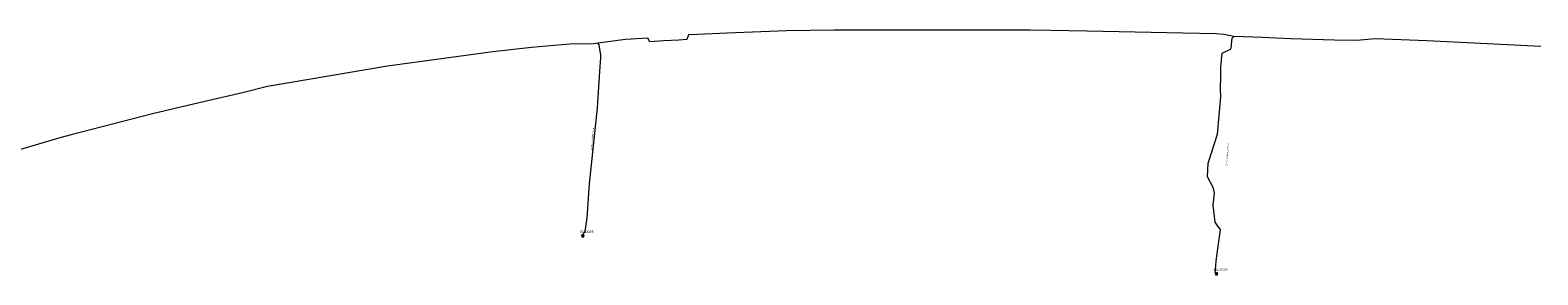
# Model space of a CAD drawing. Header units: metres. Extents: x 149823 to 166170, y 460676 to 475536.
# Tile 3 of 30: x 152318 to 153073, y 470990 to 471113. Entities that reach past the tile are written whole.
import ezdxf
from ezdxf.enums import TextEntityAlignment as Align
from ezdxf.lldxf.tags import DXFTag

# ---------------------------------------------------------------- set-up
doc = ezdxf.new("R2010")
doc.units = ezdxf.units.M
for name, color, linetype, lineweight in [('B-OI-RI-PERSLEIDING-G', 210, 'RI-PERS-SO', 18), ('B-OI-RI-PERSLEIDING-T30', 210, 'Continuous', 35), ('B-OI-RI-PERSLEIDING_PUTNUMMER-T50', 210, 'Continuous', 50), ('B-OI-RI-PERSLEIDING_RIOOLPUT_POMPPUT-S-250', 210, 'Continuous', 18)]:
    doc.layers.add(name, color=color, linetype=linetype, lineweight=lineweight)
doc.styles.add('NLCS-ISO-M250-T30', font='NLCS-ISO.ttf', dxfattribs={"height": 0.75})
doc.styles.add('NLCS-ISO-M250-T50', font='NLCS-ISO.ttf', dxfattribs={"height": 1.25})
doc.styles.get("Standard").update_dxf_attribs({"font": 'simplex.shx'})
tags = doc.linetypes.add('RI-PERS-SO', pattern='A,7,-2,["P",Standard,S=1.8,R=0,X=-0.5,Y=-0.9],-2,7,-2,[102,NLCS.SHX,S=1,R=180,X=0,Y=0],-2', length=22).pattern_tags.tags
tags[6] = DXFTag(74, 10)

# ---------------------------------------------------------------- blocks, each defined once
blk = doc.blocks.new('B-SRI-PUT_POMPPUT-SO')
for p, q in [((-1.7, -1), (0, 2)), ((0, 2), (1.7, -1)), ((1.7, -1), (-1.7, -1))]:
    blk.add_line(p, q)
blk.add_lwpolyline([(-2, -2), (2, -2), (2, 2), (-2, 2)], close=True)
blk.add_circle((0, 0), 2)

msp = doc.modelspace()

# ---------------------------------------------------------------- linework, layer by layer
at = {"layer": 'B-OI-RI-PERSLEIDING-G'}
for points in [[(153074.55, 471104.5), (153017.4, 471107.33), (152991.67, 471108.26), (152982.46, 471107.47), (152971.22, 471107.62), (152949.34, 471108.27), (152934.95, 471108.9), (152920.81, 471109.51), (152915.73, 471110.39), (152911.87, 471110.73), (152895.3, 471111.08), (152871.32, 471111.57), (152847.21, 471112.07), (152829.06, 471112.44), (152818.76, 471112.66), (152809.59, 471112.65), (152791.64, 471112.63), (152772.61, 471112.61), (152752.94, 471112.59), (152736.07, 471112.57), (152720.47, 471112.56), (152708.34, 471112.47), (152696.69, 471112.37), (152683.77, 471111.82), (152666.96, 471111.11), (152652.09, 471110.47), (152647.6, 471110.28), (152646.7, 471107.92), (152642.73, 471107.68), (152635.13, 471107.22), (152628.25, 471106.81), (152627.21, 471108.66), (152616.08, 471107.91), (152602.21, 471106.11), (152600.16, 471105.84), (152588.16, 471105.69), (152568.87, 471103.86), (152549.58, 471101.79), (152496.71, 471094.62), (152436.69, 471084.37), (152424.06, 471081.2), (152405.21, 471076.84), (152379.01, 471070.6), (152338.36, 471060.19), (152332.62, 471058.55), (152253.59, 471035.15)], [(152594.6, 471009.54), (152594.88, 471010.5), (152595.75, 471011.69), (152596.74, 471018.53), (152597.94, 471035.61), (152601.96, 471073.7), (152603.12, 471091.84), (152603.59, 471098.88), (152603.65, 471100.08), (152602.8, 471105.29), (152602.17, 471106.11)], [(152912.11, 470990.38), (152911.38, 470991.11), (152911.52, 470992.25), (152911.96, 470996.86), (152914.04, 471012.63), (152912.78, 471014.34), (152911.42, 471016.34), (152910.35, 471024.78), (152911.17, 471030.91), (152910.65, 471033.44), (152907.52, 471039.09), (152907.9, 471045.98), (152912.63, 471060.45), (152914.26, 471079.14), (152914.16, 471082.93), (152914.25, 471089.98), (152914.22, 471094.1), (152914.97, 471101.03), (152919.16, 471103.18), (152919.52, 471103.73), (152919.95, 471108.56), (152920.81, 471109.51)]]:
    msp.add_lwpolyline(points, dxfattribs=at)

# ---------------------------------------------------------------- block references
at = {"layer": 'B-OI-RI-PERSLEIDING_RIOOLPUT_POMPPUT-S-250', "xscale": 0.25, "yscale": 0.25, "zscale": 0.25}
for p in [(152594.6, 471009.54), (152912.11, 470990.37)]:
    msp.add_blockref('B-SRI-PUT_POMPPUT-SO', p, dxfattribs=at)

# ---------------------------------------------------------------- texts
at = {"layer": 'B-OI-RI-PERSLEIDING-T30', "style": 'NLCS-ISO-M250-T30'}
for rotation, p in [(85.37071, (152599.39, 471057.74)), (85.94367, (152917.45, 471049.88))]:
    msp.add_text(' 63 Polyethyleen Rond', height=0.75, rotation=rotation, dxfattribs=at).set_placement(p, align=Align.MIDDLE_CENTER)
at = {"layer": 'B-OI-RI-PERSLEIDING_PUTNUMMER-T50', "style": 'NLCS-ISO-M250-T50'}
for s, p in [('104DG05', (152596.6, 471011.54)), ('104DG03', (152914.11, 470992.37))]:
    msp.add_text(s, height=1.25, dxfattribs=at).set_placement(p, align=Align.MIDDLE_CENTER)

doc.saveas('drawing.dxf')
